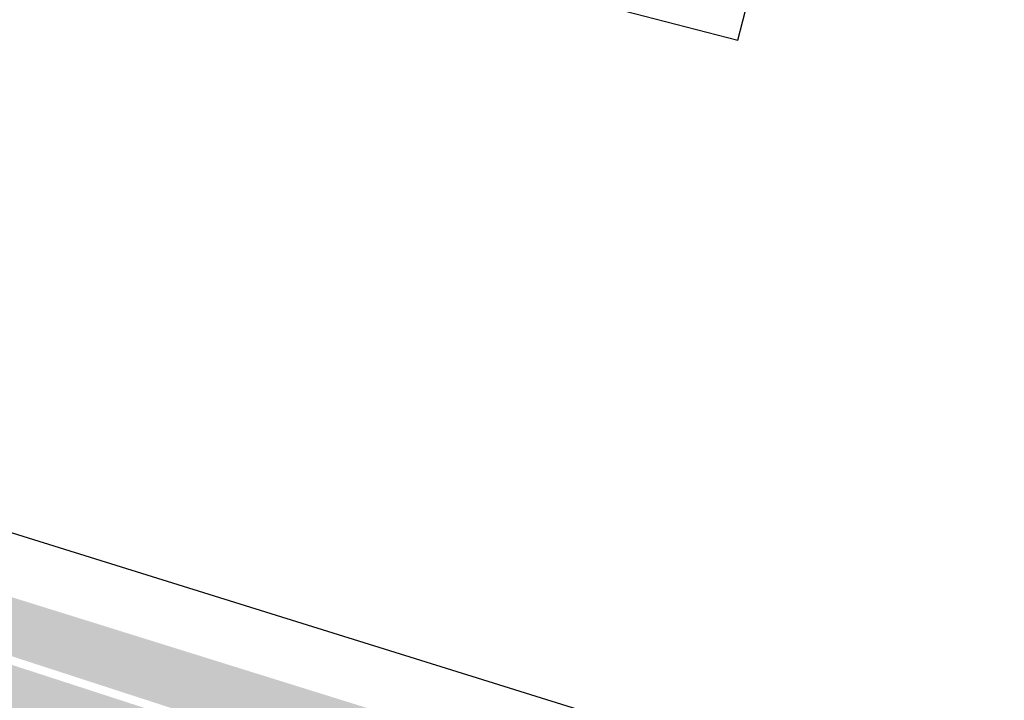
# Model space of a CAD drawing. Header units: metres. Extents: x 152057 to 155740, y 463538 to 465228.
# Tile 37 of 65: x 153462 to 153486, y 463954 to 463970. Entities that reach past the tile are written whole.
import ezdxf

# ---------------------------------------------------------------- set-up
doc = ezdxf.new("R2010")
doc.units = ezdxf.units.M
doc.layers.add('-DR-alg-projectgrens 1-500', color=3, linetype='PROJECTGRENS_1-500')
doc.layers.add('-DR-v-gr-begroeiing', color=84, linetype='Continuous', lineweight=9)
doc.layers.add('-DR-v-vh-arc-asfalt frezen', color=252, linetype='Continuous', lineweight=9)
doc.linetypes.add('PROJECTGRENS_1-500', pattern='A,0.8,-0.32,[133,ltypeshp.shx,S=0.32,R=0,X=-0.32,Y=0],-0.32,3.18', length=4.62)

msp = doc.modelspace()

# ---------------------------------------------------------------- hatches: boundary and pattern name
at = {"layer": '-DR-v-gr-begroeiing'}
h = msp.add_hatch(dxfattribs=at)
h.set_pattern_fill('ANSI38', color=256, scale=0.15)
h.set_pattern_definition([(29.73516603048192, (153265.3658600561, 463978.6637175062), (-0.2362160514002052, 0.4135408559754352), []), (119.7351660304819, (153265.3658600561, 463978.6637175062), (-0.8859729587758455, 0.590865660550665), [1.190625, -0.714375])])
edge = h.paths.add_edge_path()
edge.add_line((153286.4101046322, 464006.8249417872), (153286.1938528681, 464005.6688854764))
edge.add_line((153286.1938528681, 464005.6688854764), (153286.7960082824, 464005.5116477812))
edge.add_line((153286.7960082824, 464005.5116477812), (153303.0553342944, 464001.3595645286))
edge.add_line((153303.0553342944, 464001.3595645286), (153315.7747833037, 463997.9924456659))
edge.add_line((153315.7747833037, 463997.9924456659), (153329.5342875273, 463994.4105747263))
edge.add_line((153329.5342875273, 463994.4105747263), (153342.0782926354, 463991.1585734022))
edge.add_line((153342.0782926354, 463991.1585734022), (153357.2326505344, 463987.2127405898))
edge.add_line((153357.2326505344, 463987.2127405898), (153361.0242840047, 463986.2565721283))
edge.add_line((153361.0242840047, 463986.2565721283), (153367.8360991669, 463984.1308211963))
edge.add_line((153367.8360991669, 463984.1308211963), (153372.1146376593, 463982.6204540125))
edge.add_line((153372.1146376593, 463982.6204540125), (153375.6320961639, 463981.1182687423))
edge.add_line((153375.6320961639, 463981.1182687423), (153383.3475518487, 463977.6687475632))
edge.add_line((153383.3475518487, 463977.6687475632), (153387.8219215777, 463976.0712569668))
edge.add_line((153387.8219215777, 463976.0712569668), (153391.4838928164, 463974.9929156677))
edge.add_line((153391.4838928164, 463974.9929156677), (153401.5677033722, 463972.4307260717))
edge.add_line((153401.5677033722, 463972.4307260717), (153416.1937111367, 463968.6419469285))
edge.add_line((153416.1937111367, 463968.6419469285), (153427.7159037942, 463965.3300292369))
edge.add_line((153427.7159037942, 463965.3300292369), (153440.9403906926, 463961.4312960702))
edge.add_line((153440.9403906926, 463961.4312960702), (153452.1869920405, 463957.8804747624))
edge.add_line((153452.1869920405, 463957.8804747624), (153467.9957671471, 463952.7472230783))
edge.add_line((153467.9957671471, 463952.7472230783), (153470.8165622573, 463951.7313234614))
edge.add_line((153470.8165622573, 463951.7313234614), (153472.9398070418, 463951.0474929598))
edge.add_arc((153472.9218396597, 463951.2340351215), 0.1874054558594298, 275.5016479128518, 362.7959118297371)
edge.add_line((153473.1090220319, 463951.243176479), (153473.49186383, 463952.2267700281))
edge.add_arc((153473.0346315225, 463952.2213147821), 0.4572648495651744, 0.6835644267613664, 72.88264828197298)
edge.add_line((153473.1692181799, 463952.6583245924), (153458.0119954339, 463957.3829019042))
edge.add_line((153458.0119954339, 463957.3829019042), (153446.9358721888, 463960.8116304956))
edge.add_line((153446.9358721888, 463960.8116304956), (153432.3914607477, 463965.1451571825))
edge.add_line((153432.3914607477, 463965.1451571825), (153415.8895999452, 463969.9552421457))
edge.add_line((153415.8895999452, 463969.9552421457), (153397.1650302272, 463974.8738664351))
edge.add_line((153397.1650302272, 463974.8738664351), (153386.8130729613, 463977.7259567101))
edge.add_line((153386.8130729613, 463977.7259567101), (153383.7418260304, 463978.6690243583))
edge.add_line((153383.7418260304, 463978.6690243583), (153381.0337727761, 463979.8373616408))
edge.add_line((153381.0337727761, 463979.8373616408), (153377.2667505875, 463981.4639394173))
edge.add_line((153377.2667505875, 463981.4639394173), (153373.0314679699, 463983.2363837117))
edge.add_line((153373.0314679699, 463983.2363837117), (153371.1443569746, 463983.9625025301))
edge.add_line((153371.1443569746, 463983.9625025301), (153365.7760736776, 463985.8854547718))
edge.add_line((153365.7760736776, 463985.8854547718), (153361.5863352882, 463987.2118393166))
edge.add_line((153361.5863352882, 463987.2118393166), (153361.553434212, 463987.2204974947))
edge.add_line((153361.553434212, 463987.2204974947), (153328.6183360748, 463995.7665229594))
edge.add_line((153328.6183360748, 463995.7665229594), (153313.3292237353, 463999.8065526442))
edge.add_line((153313.3292237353, 463999.8065526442), (153286.4101046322, 464006.8249417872))
at = {"layer": '-DR-v-vh-arc-asfalt frezen'}
h = msp.add_hatch(dxfattribs=at)
h.set_pattern_fill('AVH-ASFALT_FREESVAK', color=256, scale=0.25, pattern_type=2)
h.set_pattern_definition([(344.7351660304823, (153265.3658600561, 463978.6637175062), (0.4796875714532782, 0.2739992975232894), [0.390625, -0.390625]), (74.73516603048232, (153265.7427034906, 463978.5608733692), (-0.2739992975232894, 0.4796875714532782), [0.3906249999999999, -0.3906249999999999])])
edge = h.paths.add_edge_path()
edge.add_line((153452.126, 463957.69), (153440.882, 463961.24))
edge.add_line((153440.882, 463961.24), (153427.66, 463965.138))
edge.add_line((153427.66, 463965.138), (153416.141, 463968.449))
edge.add_line((153416.141, 463968.449), (153401.518, 463972.237))
edge.add_line((153401.518, 463972.237), (153391.431, 463974.8))
edge.add_line((153391.431, 463974.8), (153387.76, 463975.8809999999))
edge.add_line((153387.76, 463975.8809999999), (153383.273, 463977.483))
edge.add_line((153383.273, 463977.483), (153375.552, 463980.935))
edge.add_line((153375.552, 463980.935), (153372.042, 463982.434))
edge.add_line((153372.042, 463982.434), (153367.773, 463983.941))
edge.add_line((153367.773, 463983.941), (153360.97, 463986.0640000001))
edge.add_line((153360.97, 463986.0640000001), (153357.183, 463987.019))
edge.add_line((153357.183, 463987.019), (153342.028, 463990.965))
edge.add_line((153342.028, 463990.965), (153329.484, 463994.217))
edge.add_line((153329.484, 463994.217), (153315.724, 463997.799))
edge.add_line((153315.724, 463997.799), (153303.005, 464001.166))
edge.add_line((153303.005, 464001.166), (153286.746, 464005.3180000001))
edge.add_line((153286.746, 464005.3180000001), (153286.1569871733, 464005.4718058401))
edge.add_line((153286.1569871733, 464005.4718058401), (153285.561240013, 464002.2870121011))
edge.add_line((153285.561240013, 464002.2870121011), (153286.024, 464002.1630000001))
edge.add_line((153286.024, 464002.1630000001), (153302.308, 463998.062))
edge.add_line((153302.308, 463998.062), (153314.83, 463994.72))
edge.add_line((153314.83, 463994.72), (153328.784, 463991.083))
edge.add_line((153328.784, 463991.083), (153341.301, 463987.835))
edge.add_line((153341.301, 463987.835), (153360.203, 463983.031))
edge.add_line((153360.203, 463983.031), (153364.856, 463981.5220000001))
edge.add_line((153364.856, 463981.5220000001), (153371.016, 463979.53))
edge.add_line((153371.016, 463979.53), (153374.441, 463977.862))
edge.add_line((153374.441, 463977.862), (153382.706, 463974.467))
edge.add_line((153382.706, 463974.467), (153387.056, 463972.645))
edge.add_line((153387.056, 463972.645), (153391.222, 463971.69))
edge.add_line((153391.222, 463971.69), (153401.082, 463969.0320000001))
edge.add_line((153401.082, 463969.0320000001), (153414.848, 463965.6079999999))
edge.add_line((153414.848, 463965.6079999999), (153426.62, 463962.047))
edge.add_line((153426.62, 463962.047), (153440.575, 463958.038))
edge.add_line((153440.575, 463958.038), (153451.259, 463954.614))
edge.add_line((153451.259, 463954.614), (153465.2233114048, 463950.1278959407))
edge.add_line((153465.2233114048, 463950.1278959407), (153465.7345759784, 463951.2138737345))
edge.add_arc((153460.1119774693, 463939.2709043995), 13.2003079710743, 55.853805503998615, 64.78953849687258, ccw=False)
edge.add_line((153467.5213952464, 463950.1955855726), (153470.4240017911, 463948.2269583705))
edge.add_line((153470.4240017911, 463948.2269583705), (153470.4478399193, 463948.2178322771))
edge.add_line((153470.4478399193, 463948.2178322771), (153471.1006293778, 463950.2446968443))
edge.add_line((153471.1006293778, 463950.2446968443), (153469.9163488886, 463951.0479082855))
edge.add_arc((153456.8659743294, 463931.8060210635), 23.25000000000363, 55.8538055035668, 66.82357950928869)
edge.add_line((153466.0163283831, 463953.1796852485), (153452.126, 463957.69))

# ---------------------------------------------------------------- linework, layer by layer
at = {"layer": '-DR-alg-projectgrens 1-500', "flags": 128}
msp.add_lwpolyline([(152987.0880438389, 464085.6336830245), (153017.4017394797, 464082.2137261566, 0.1309817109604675), (153024.2220550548, 464077.1426315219), (153027.3255645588, 464075.9071311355), (153027.4985722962, 464079.3389018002, -0.5796896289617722), (153029.8199357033, 464080.5172646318), (153030.3372366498, 464080.1776198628, 0.1236645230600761), (153042.5309316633, 464075.9340912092), (153058.9837906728, 464074.4688723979), (153058.7781531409, 464072.1597802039), (153066.6900837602, 464071.3565688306, -0.0140786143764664), (153068.2813270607, 464071.1496218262), (153069.2159393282, 464070.8482356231), (153081.1997240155, 464068.0030051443), (153088.1270487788, 464066.5499431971), (153088.5120990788, 464068.3856312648), (153116.1552745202, 464061.8527997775, 0.01391721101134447), (153154.3988171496, 464053.931623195, -0.01573698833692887), (153227.4355736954, 464038.5265433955, 0.03386108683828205), (153232.9942272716, 464037.562915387), (153232.3648175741, 464035.1288824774), (153258.8206345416, 464028.2877474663), (153260.0592012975, 464033.0591261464), (153268.3923856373, 464030.9555307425), (153279.460123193, 464027.9096765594), (153288.5948554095, 464025.69405193), (153292.2855441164, 464024.3478742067), (153293.3755420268, 464023.9738749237), (153297.3181153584, 464022.5358091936), (153301.6819731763, 464020.7092159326), (153303.4645788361, 464019.9052957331), (153306.5207028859, 464018.613490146), (153309.9241189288, 464017.3219426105), (153314.0360544, 464015.9811826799), (153327.1290438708, 464012.5509678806), (153338.4406259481, 464009.5240093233), (153346.600019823, 464007.4293947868), (153358.0220421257, 464004.4131811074), (153368.5030627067, 464001.6766535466), (153378.5095278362, 463999.0733530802), (153382.1149501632, 463998.0938683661), (153392.2034123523, 463995.3860602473), (153414.0660147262, 463989.7844183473), (153421.1146055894, 463987.8779880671), (153427.2380301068, 463986.3233725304), (153439.2712182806, 463983.1117885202), (153439.753899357, 463982.9907956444), (153442.2535572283, 463980.5261640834), (153449.8269510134, 463978.5023083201), (153449.5946287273, 463977.6063916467), (153479.8917481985, 463969.7499734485), (153480.1368006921, 463970.6949822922, 0.2398281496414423), (153490.0777172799, 463973.8582433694), (153496.8157401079, 463971.7441092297), (153495.6508222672, 463968.9132399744, 0.4545064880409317), (153496.9356981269, 463966.3380667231), (153503.9711391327, 463964.5056013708), (153502.3059993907, 463958.0157475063, 0.04272763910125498), (153500.344741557, 463958.0860477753, 0.7099078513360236), (153499.2774912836, 463954.4638399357, 0.04645696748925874), (153501.1180951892, 463953.3859110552), (153500.1023585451, 463949.4270947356), (153492.1442888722, 463951.6989706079), (153489.06975231, 463946.3048804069), (153484.1109007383, 463947.7772114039, 0.1765992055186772), (153480.0126553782, 463952.1035159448), (153473.6481256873, 463954.0808434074), (153458.4569434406, 463958.8153904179), (153447.371830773, 463962.2469017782), (153432.8155051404, 463966.5839783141), (153416.2901003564, 463971.4009260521), (153397.5548035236, 463976.3223681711), (153387.232525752, 463979.166281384), (153384.2606308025, 463980.078841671), (153381.6279769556, 463981.2146493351), (153377.8536211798, 463982.8443937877), (153373.5904581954, 463984.6285058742), (153371.6666796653, 463985.3687335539), (153366.2555210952, 463987.3070439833), (153362.0038206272, 463988.653044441), (153361.9326776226, 463988.6717662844), (153328.9983155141, 463997.2176007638), (153313.7100457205, 464001.2574078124), (153262.6664887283, 464014.5655530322), (153260.7500026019, 464015.0701544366), (153226.5455903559, 464024.0791602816), (153201.6811946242, 464030.1430854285), (153174.4920114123, 464036.0114633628), (153144.7451375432, 464041.5910045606), (153140.9175333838, 464042.2008092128), (153122.4588666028, 464045.1436692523), (153118.0286864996, 464045.7666476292), (153112.470945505, 464046.4661047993), (153108.9839985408, 464047.0242167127), (153094.8676705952, 464048.6458494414), (153086.4538229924, 464049.4583454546), (153078.4080037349, 464050.0582706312), (153070.4217617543, 464050.5094707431), (153062.3964519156, 464050.8442763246), (153053.914679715, 464051.0708311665), (153045.8755453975, 464051.149027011), (153042.3564969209, 464051.1339926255), (153017.5135214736, 464051.0680179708), (153009.4800119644, 464050.7383897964, 0.2928382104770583), (152996.2093003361, 464041.8341243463), (152975.4680629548, 464043.2105370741, 0.1120653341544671), (152967.4077748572, 464047.287174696), (152922.5531758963, 464046.3778866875, 0.004988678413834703), (152909.6726690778, 464047.0072401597, 0.01202716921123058), (152883.3879462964, 464047.367085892, 0.02351401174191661), (152860.0031598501, 464046.1894458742, 0.003558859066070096), (152832.7378218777, 464044.0034761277, 0.009941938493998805), (152821.1947861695, 464042.7354225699, 0.01011938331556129), (152772.1571013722, 464034.1767521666, 0.02116209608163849), (152703.203865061, 464016.9615864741), (152685.1044047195, 464011.5977738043), (152657.0346675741, 464002.1312093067), (152653.3042972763, 463998.8505299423), (152651.9049128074, 463997.8468694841), (152649.3762996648, 463996.8407264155), (152645.5141047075, 463995.4455431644), (152625.4574144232, 463987.5585401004, -0.0397315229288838), (152622.8311000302, 463986.7598030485), (152615.3237173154, 463985.1139352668), (152608.392887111, 463983.5737420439), (152587.3625514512, 463973.847496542), (152566.041630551, 463963.5143324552), (152545.3179974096, 463952.7831571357), (152520.6375849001, 463939.0990700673, 0.01231987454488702), (152515.6857100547, 463935.9124524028), (152513.4914769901, 463934.6042793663), (152502.7694165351, 463952.4391717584), (152511.4845171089, 463957.3121312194, -0.01673692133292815), (152547.0818941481, 463975.6802419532), (152562.2169405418, 463979.6506515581), (152575.5013483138, 463983.2201597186), (152578.8480711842, 463984.3212728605), (152582.1278099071, 463985.7553979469), (152583.0975401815, 463987.0340639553, -0.02740238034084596), (152666.8560718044, 464019.9386026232), (152697.3507251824, 464030.0285193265), (152700.6804336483, 464029.3394598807), (152718.7758868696, 464033.878942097), (152717.8384886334, 464038.6800599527), (152740.2001046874, 464044.2499806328, -0.02550222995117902), (152750.0547805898, 464046.1771635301), (152753.3210382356, 464046.278396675), (152756.540193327, 464046.3333553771), (152762.5467028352, 464046.97128671), (152764.0373556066, 464047.1849853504), (152776.1604815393, 464049.6035940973), (152785.9307335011, 464051.4564180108), (152799.9863652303, 464053.9298337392), (152811.4845817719, 464055.783513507), (152817.3178519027, 464056.8442924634), (152819.6637912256, 464057.493335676), (152820.0035659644, 464055.1206534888), (152842.6326488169, 464058.3612015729), (152842.3653751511, 464060.3302080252), (152855.4680030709, 464062.1087635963), (152876.7301885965, 464064.5950312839), (152889.1629315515, 464066.0314995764), (152910.3291988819, 464068.1255366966), (152923.149358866, 464069.4376070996), (152923.3579297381, 464067.3996738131), (152929.0992476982, 464067.8769074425), (152973.0484671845, 464071.1420942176), (152972.8919993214, 464073.2481423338, -0.3506254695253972), (152974.783553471, 464075.7323650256, 0.2263564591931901), (152986.0689892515, 464085.061231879, -0.3226231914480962)], format="xyb", close=True, dxfattribs=at)

doc.saveas('drawing.dxf')
